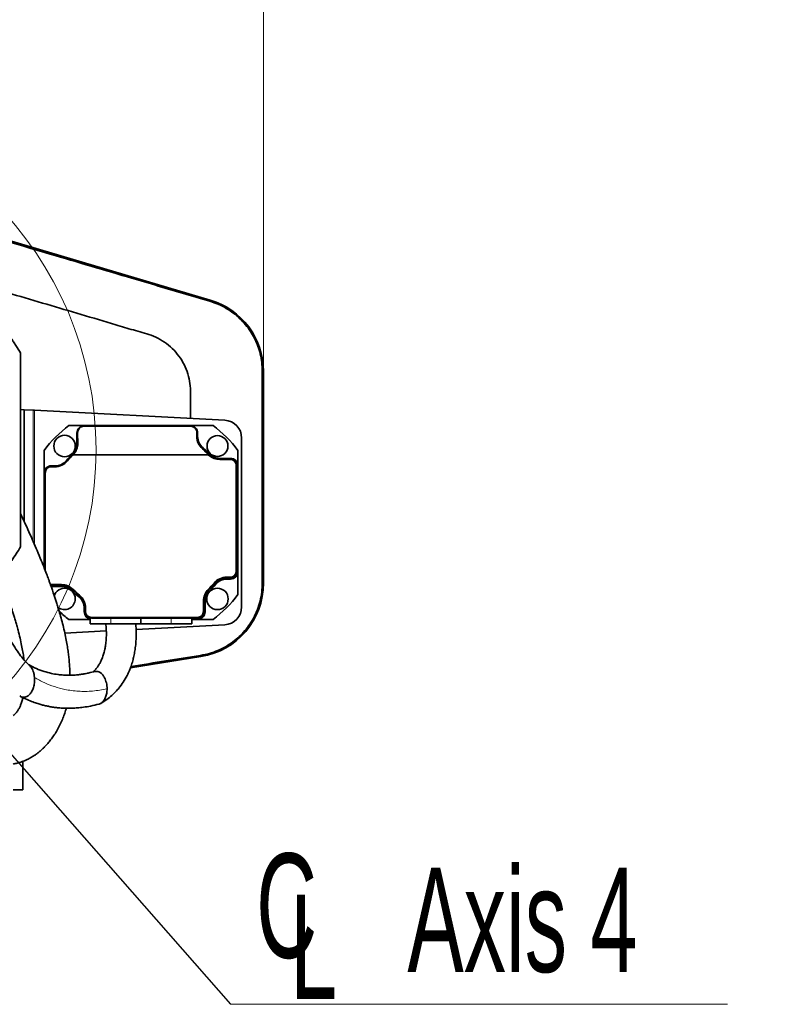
# Model space of a CAD drawing. Header units: millimetres. Extents: x 0 to 12429, y 0 to 8400.
# Tile 46 of 138: x 4815 to 5323, y 4883 to 5543. Entities that reach past the tile are written whole.
import ezdxf

# ---------------------------------------------------------------- set-up
doc = ezdxf.new("R2010")
doc.units = ezdxf.units.MM
doc.header["$LTSCALE"] = 20
doc.styles.add('SLDTEXTSTYLE0', font='TXT', dxfattribs={"width": 0.605})
doc.dimstyles.new('SLDDIMSTYLE1', dxfattribs={"dimtxt": 70, "dimasz": 70, "dimexe": 0, "dimexo": 0.0625, "dimgap": 17.5, "dimtad": 1, "dimdec": 0, "dimrnd": 1e-09, "dimzin": 12, "dimdsep": 46, "dimtxsty": 'SLDTEXTSTYLE0', "dimsah": 1, "dimcen": 0.09, "dimadec": 0, "dimazin": 3, "dimtfac": 1, "dimtofl": 0, "dimtmove": 0, "dimatfit": 3, "dimfxl": 1, "dimfrac": 2, "dimtolj": 1, "dimtzin": 12, "dimarcsym": 0})
doc.dimstyles.new('SLDDIMSTYLE5', dxfattribs={"dimtxt": 0.18, "dimasz": 70, "dimexe": 0, "dimexo": 0.0625, "dimgap": 0, "dimtad": 0, "dimtih": 1, "dimtoh": 1, "dimdec": 0, "dimrnd": 1e-09, "dimzin": 0, "dimdsep": 46, "dimtxsty": 'Standard', "dimsah": 1, "dimcen": 0.09, "dimadec": 0, "dimazin": 0, "dimtfac": 70, "dimtdec": 0, "dimtofl": 0, "dimtmove": 0, "dimatfit": 3, "dimfxl": 1, "dimfrac": 2, "dimtolj": 1, "dimtzin": 0, "dimarcsym": 0})

# ---------------------------------------------------------------- blocks, each defined once
blk = doc.blocks.new('_D_29')
at = {"color": 7, "linetype": 'Continuous', "lineweight": 0}
for p, q in [((4629.95, 5258.58), (4629.95, 5716.49)), ((4978.84, 5311.25), (4978.84, 5716.49)), ((4629.95, 5686.49), (4978.84, 5686.49))]:
    blk.add_line(p, q, dxfattribs=at)
at = {"color": 7, "linetype": 'Continuous', "lineweight": 18}
for points in [[(4629.95, 5686.49), (4699.95, 5676.49), (4699.95, 5696.49)], [(4978.84, 5686.49), (4908.84, 5696.49), (4908.84, 5676.49)]]:
    blk.add_solid(points, dxfattribs=at)
at = {"color": 7, "linetype": 'Continuous', "lineweight": 18, "insert": (4724.19, 5776.72), "char_height": 70, "attachment_point": 1, "style": 'SLDTEXTSTYLE0'}
blk.add_mtext('349', dxfattribs=at)
blk = doc.blocks.new('SW_SYMBOL_MOD_CL')
at = {"color": 0, "linetype": 'Continuous', "lineweight": 0, "char_height": 15515, "attachment_point": 5, "style": 'SLDTEXTSTYLE0'}
for s, insert in [('C', (8000, 12000)), ('L', (12000, 6000))]:
    blk.add_mtext(s, dxfattribs=dict(at, insert=insert))
blk = doc.blocks.new('SW_NOTE_0_7')
at = {"color": 0, "linetype": 'Continuous', "lineweight": 0}
for p, q in [((0, 0), (333.33, 0)), ((333.33, 0), (0, 0)), ((0, 0), (333.33, 0)), ((333.33, 0), (0, 0)), ((0, 0), (333.33, 0)), ((333.33, 0), (0, 0))]:
    blk.add_line(p, q, dxfattribs=at)
at = {"color": 0, "linetype": 'Continuous', "lineweight": 0, "xscale": 0.0045117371, "yscale": 0.0045117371, "zscale": 0.0045117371}
blk.add_blockref('SW_SYMBOL_MOD_CL', (1.61, 11.55), dxfattribs=at)
at = {"color": 0, "linetype": 'Continuous', "lineweight": 0, "insert": (118.67, 91.66), "char_height": 70, "attachment_point": 1, "style": 'SLDTEXTSTYLE0'}
blk.add_mtext('Axis 4', dxfattribs=at)

msp = doc.modelspace()

# ---------------------------------------------------------------- linework, layer by layer
at = {"color": 7, "linetype": 'Continuous', "lineweight": 35}
for p, q in [((4943.131172, 5355.090358), (4682.650928, 5432.325937)), ((4815.947016, 5319.579774), (4815.947016, 5189.579774)), ((4978.842273, 5165.213175), (4978.842273, 5307.253695)), ((4818.473441, 5281.552709), (4815.947016, 5281.685114)), ((4818.473441, 5206.460895), (4818.473441, 5281.552709)), ((4818.473441, 5281.552709), (4824.36594, 5281.243896)), ((4824.36594, 5281.243896), (4825.214468, 5281.199427)), ((4825.214468, 5281.199427), (4952.845443, 5274.510571)), ((4858.717412, 5270.914591), (4848.385228, 5270.914591)), ((4929.717412, 5270.914591), (4858.717412, 5270.914591)), ((4858.717412, 5270.501562), (4929.717412, 5270.501562)), ((4945.049596, 5270.914591), (4929.717412, 5270.914591)), ((4853.717412, 5265.914591), (4853.717412, 5258.980588)), ((4854.331541, 5258.980588), (4854.210507, 5265.914591)), ((4934.224316, 5265.914591), (4934.182915, 5263.54271)), ((4934.717412, 5263.54271), (4934.717412, 5265.914591)), ((4964.217412, 5262.527017), (4964.217412, 5149.302166)), ((4831.717412, 5254.246775), (4831.717412, 5238.914591)), ((4851.126968, 5251.111658), (4851.10515, 5251.164024)), ((4851.10515, 5251.164024), (4851.332948, 5251.164024)), ((4851.167654, 5251.111658), (4851.126968, 5251.111658)), ((4941.212547, 5251.233022), (4851.853748, 5251.233022)), ((4941.733346, 5251.164024), (4942.333348, 5251.164024)), ((4942.312291, 5251.111658), (4941.89864, 5251.111658)), ((4942.333348, 5251.164024), (4942.312291, 5251.111658)), ((4961.717412, 5243.914591), (4961.717412, 5254.246775)), ((4838.891052, 5243.233022), (4836.51917, 5243.233022)), ((4839.089294, 5243.914591), (4836.717412, 5243.914591)), ((4956.51917, 5248.233022), (4949.51917, 5248.233022)), ((4956.717412, 5248.914591), (4949.783408, 5248.914591)), ((4960.51917, 5173.233022), (4960.51917, 5244.233022)), ((4960.914479, 5172.914591), (4960.914479, 5243.914591)), ((4961.717412, 5172.914591), (4961.717412, 5243.914591)), ((4831.717412, 5238.914591), (4831.717412, 5175.720422)), ((4832.51917, 5239.233022), (4832.51917, 5173.661053)), ((4961.717412, 5157.582408), (4961.717412, 5172.914591)), ((4835.972224, 5164.270592), (4836.51917, 5164.233022)), ((4836.152832, 5163.755671), (4836.717412, 5163.717524)), ((4836.51917, 5164.233022), (4843.453174, 5164.233022)), ((4836.717412, 5163.717524), (4843.651415, 5163.717524)), ((4954.147289, 5169.233022), (4956.51917, 5169.233022)), ((4954.34553, 5168.717524), (4956.717412, 5168.717524)), ((4954.34553, 5167.914591), (4956.717412, 5167.914591)), ((4836.717412, 5162.914591), (4843.651415, 5162.914591)), ((4938.585167, 5146.233022), (4938.585167, 5153.233022)), ((4938.914479, 5145.914591), (4938.914479, 5152.848595)), ((4939.717412, 5145.914591), (4939.717412, 5152.848595)), ((4858.717412, 5148.286473), (4858.717412, 5145.914591)), ((4859.51917, 5148.604904), (4859.51917, 5146.233022)), ((4859.520345, 5146.136104), (4859.520345, 5145.914591)), ((4848.385228, 5140.914591), (4862.717412, 5140.914591)), ((4862.717412, 5141.363535), (4862.717412, 5137.914591)), ((4876.495956, 5137.914591), (4862.717412, 5137.914591)), ((4863.51917, 5142.233022), (4934.585167, 5142.233022)), ((4863.717412, 5141.717524), (4934.717412, 5141.717524)), ((4896.717412, 5137.914591), (4876.495956, 5137.914591)), ((4952.845443, 5137.318612), (4893.453332, 5134.206003)), ((4896.717412, 5137.914591), (4896.717412, 5141.702276)), ((4916.938868, 5137.914591), (4896.717412, 5137.914591)), ((4930.717412, 5137.914591), (4916.938868, 5137.914591)), ((4930.717412, 5137.914591), (4930.717412, 5141.254965)), ((4930.717412, 5140.914591), (4934.717412, 5140.914591)), ((4934.717412, 5140.914591), (4945.049596, 5140.914591)), ((4873.46306, 5133.158357), (4845.635185, 5131.69996)), ((4889.614138, 5108.38717), (4936.832907, 5115.945038)), ((4865.673609, 5105.886816), (4860.742197, 5104.766739)), ((4870.255307, 5104.582276), (4869.361076, 5105.284188)), ((4817.447016, 5045.684991), (4817.447016, 5026.579774)), ((4817.447016, 5026.579774), (4810.947016, 5026.579774))]:
    msp.add_line(p, q, dxfattribs=at)
at = {"color": 8, "linetype": 'Continuous', "lineweight": 18}
for p, q in [((4943.131172, 5355.090358), (4942.894405, 5354.291851)), ((4978.842273, 5307.253695), (4978.064416, 5307.253695)), ((4824.36594, 5193.35468), (4824.36594, 5281.243896)), ((4825.214468, 5281.199427), (4825.214468, 5191.390959)), ((4858.717412, 5270.501562), (4858.717412, 5270.914591)), ((4929.717412, 5270.501562), (4929.717412, 5270.914591)), ((4854.210507, 5265.914591), (4853.717412, 5265.914591)), ((4934.182915, 5263.54271), (4934.717412, 5263.54271)), ((4934.224316, 5265.914591), (4934.717412, 5265.914591)), ((4854.331541, 5258.980588), (4853.717412, 5258.980588)), ((4851.311856, 5251.376687), (4850.784078, 5251.905122)), ((4937.883679, 5255.338228), (4938.317412, 5255.85896)), ((4942.1788, 5251.319441), (4942.707942, 5251.847925)), ((4836.717412, 5243.233022), (4836.717412, 5243.914591)), ((4839.089294, 5243.234808), (4839.089294, 5243.914591)), ((4847.2673, 5247.102911), (4846.773043, 5247.514591)), ((4949.783408, 5248.233022), (4949.783408, 5248.914591)), ((4956.717412, 5248.228106), (4956.717412, 5248.914591)), ((4960.914479, 5243.914591), (4961.717412, 5243.914591)), ((4832.51917, 5238.914591), (4831.717412, 5238.914591)), ((4960.914479, 5172.914591), (4961.717412, 5172.914591)), ((4836.717412, 5163.717524), (4836.717412, 5162.914591)), ((4843.651415, 5163.717524), (4843.651415, 5162.914591)), ((4946.044827, 5164.828469), (4946.661781, 5164.314591)), ((4954.34553, 5168.717524), (4954.34553, 5167.914591)), ((4956.717412, 5168.717524), (4956.717412, 5167.914591)), ((4978.842273, 5165.213175), (4978.073673, 5165.213175)), ((4851.294994, 5160.548664), (4850.726881, 5159.981258)), ((4942.083339, 5160.492173), (4942.650745, 5159.924061)), ((4855.631289, 5156.587176), (4855.117412, 5155.970222)), ((4938.914479, 5152.848595), (4939.717412, 5152.848595)), ((4859.51917, 5148.286473), (4858.717412, 5148.286473)), ((4859.520345, 5145.914591), (4858.717412, 5145.914591)), ((4938.914479, 5145.914591), (4939.717412, 5145.914591)), ((4863.717412, 5141.717524), (4863.717412, 5141.363972)), ((4876.495956, 5137.914591), (4876.495956, 5141.586746)), ((4916.938868, 5137.914591), (4916.938868, 5141.586746)), ((4934.717412, 5141.717524), (4934.717412, 5140.914591)), ((4936.832907, 5115.945038), (4936.702889, 5116.757343))]:
    msp.add_line(p, q, dxfattribs=at)
at = {"color": 7, "linetype": 'Continuous', "lineweight": 35, "flags": 128}
msp.add_lwpolyline([(4851.126968, 5251.111658), (4851.123827, 5251.108489), (4851.120685, 5251.10532), (4851.117544, 5251.10215), (4851.114403, 5251.098981), (4851.111263, 5251.095811), (4851.108122, 5251.092641), (4851.104982, 5251.08947), (4851.101842, 5251.0863)], dxfattribs=at)
at = {"color": 7, "linetype": 'Continuous', "lineweight": 18}
msp.add_circle((4629.947016, 5254.579774), 236.663141, dxfattribs=at)
at = {"color": 7, "linetype": 'Continuous', "lineweight": 35}
for centre, radius in [((4845.45217, 5257.179833), 7.192491), ((4947.982653, 5257.179833), 7), ((4947.982653, 5154.64935), 7.192491)]:
    msp.add_circle(centre, radius, dxfattribs=at)
for centre, radius, start, end in [((4928.947016, 5307.253695), 49.895256, 0, 73.484265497), ((4896.717412, 5205.914591), 81, 126.633461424, 143.366538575), ((4858.717412, 5265.914591), 5, 90, 180), ((4929.717412, 5265.914591), 5, 0, 90), ((4896.717412, 5205.914591), 81, 36.633461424, 53.366538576), ((4952.217412, 5262.527017), 12, 0, 87), ((4944.717412, 5263.54271), 10, 180, 230.2081805), ((4843.717412, 5258.980588), 10, 314.964349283, 0), ((4896.717412, 5205.914591), 65, 134.964349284, 140.2081805), ((4896.51917, 5206.233022), 64, 136.088344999, 140.2081805), ((4851.853748, 5249.233022), 2, 90, 136.088344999), ((4896.717412, 5205.914591), 65, 44.964349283, 50.2081805), ((4941.212547, 5249.233022), 2, 50.284862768, 90), ((4949.783408, 5258.914591), 10.802933, 226.244505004, 247.16671356), ((4949.51917, 5259.233022), 11, 230.284862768, 270), ((4949.783408, 5258.914591), 10, 224.964349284, 270), ((4836.717412, 5238.914591), 5, 90, 180), ((4836.51917, 5239.233022), 4, 90, 180), ((4838.891052, 5254.233022), 11, 270, 320.2081805), ((4839.089294, 5253.914591), 10, 270, 320.208180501), ((4956.51917, 5244.233022), 4, 0, 90), ((4956.717412, 5243.914591), 5, 0, 90), ((4956.717412, 5243.914591), 4.197067, 0, 65.803452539), ((4956.51917, 5173.233022), 4, 270, 0), ((4956.717412, 5172.914591), 4.197067, 270, 0), ((4956.717412, 5172.914591), 5, 270, 0), ((4843.453174, 5153.233022), 11, 44.964349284, 90), ((4843.651415, 5152.914591), 10.802933, 44.964349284, 90), ((4928.947016, 5165.213175), 49.895256, 279.093666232, 0), ((4896.51917, 5206.233022), 64, 315.035650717, 320.2081805), ((4896.717412, 5205.914591), 64.197067, 314.964349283, 320.2081805), ((4896.717412, 5205.914591), 65, 314.964349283, 320.2081805), ((4954.147289, 5158.233022), 11, 90, 140.2081805), ((4954.34553, 5157.914591), 10.802933, 90, 140.2081805), ((4954.34553, 5157.914591), 10, 90, 140.2081805), ((4845.45217, 5154.64935), 7.192491, 0, 163.68073341), ((4843.651415, 5152.914591), 10, 44.964349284, 90), ((4896.717412, 5205.914591), 65, 224.964349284, 230.2081805), ((4896.51917, 5206.233022), 64, 224.964349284, 230.2081805), ((4896.717412, 5205.914591), 64.197067, 224.964349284, 230.2081805), ((4949.585167, 5153.233022), 11, 135.035650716, 180), ((4949.717412, 5152.848595), 10.802933, 134.964349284, 180), ((4949.717412, 5152.848595), 10, 134.964349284, 180), ((4896.717412, 5205.914591), 81, 306.633461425, 323.366538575), ((4845.45217, 5154.64935), 7.192491, 231.887455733, 0), ((4848.717412, 5148.286473), 10, 0, 50.2081805), ((4848.51917, 5148.604904), 11, 0, 50.2081805), ((4848.717412, 5148.286473), 10.802933, 0.84481875, 50.2081805), ((4896.717412, 5205.914591), 81, 227.237728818, 233.366538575), ((4863.717412, 5145.914591), 5, 180, 258.463040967), ((4863.51917, 5146.233022), 4, 180, 270), ((4863.717412, 5145.914591), 4.197067, 180, 270), ((4934.585167, 5146.233022), 4, 270, 0), ((4934.717412, 5145.914591), 4.197067, 270, 0), ((4934.717412, 5145.914591), 5, 270, 0), ((4952.217412, 5149.302166), 12, 273, 0)]:
    msp.add_arc(centre, radius, start, end, dxfattribs=at)
for centre, major_axis, start_param, end_param in [((4858.717412, 5265.993284), (0, 4.508278), 0, 1.5882522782), ((4929.717412, 5265.993284), (0, 4.508278), 4.694933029, 6.2831853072), ((4944.717412, 5263.358773), (0, 10.537708), 1.5533403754, 2.4358469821), ((4843.717412, 5258.795261), (0, 10.617364), 3.9387809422, 4.7298449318), ((4896.717412, 5207.02262), (0, 63.478941), 0.7971882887, 0.8018605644), ((4896.717412, 5207.02262), (0, 63.478941), 5.4847372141, 5.5774396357), ((4949.783408, 5258.729245), (0, 10.618516), 2.3431445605, 2.3637876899)]:
    msp.add_ellipse(centre, major_axis=major_axis, ratio=0.9998476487, start_param=start_param, end_param=end_param, dxfattribs=at)
for points, knots in [([(4682.364298, 5431.359262), (4707.35078, 5423.95414), (4757.323511, 5409.143965), (4825.735169, 5388.906035), (4875.295041, 5374.263458), (4906.031283, 5365.175579), (4924.479466, 5359.717279), (4936.756995, 5356.100061), (4942.894405, 5354.291851)], [0, 0, 0, 0, 0.2876477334, 0.5752927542, 0.787631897, 0.8584324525, 0.9292318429, 1, 1, 1, 1]), ([(4725.93584, 5384.137622), (4730.955124, 5382.649311), (4751.404323, 5376.585746), (4787.269701, 5365.957655), (4833.520899, 5352.213882), (4868.332649, 5341.975831), (4889.6612, 5335.549697), (4897.609225, 5333.307599), (4903.695063, 5331.500308), (4909.699651, 5328.794884), (4915.266836, 5324.994489), (4920.167542, 5320.279288), (4924.172943, 5314.855786), (4927.226075, 5308.781367), (4929.225203, 5302.415691), (4929.955686, 5295.860615), (4929.941773, 5287.234788), (4929.946914, 5280.516398), (4929.94678, 5275.945341), (4929.946773, 5275.710639)], [0, 0, 0, 0, 0.0622381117, 0.2535659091, 0.4448569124, 0.6361538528, 0.6852908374, 0.7098705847, 0.7344336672, 0.7607660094, 0.7878598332, 0.8141923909, 0.841288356, 0.8676080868, 0.8946920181, 0.9201288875, 0.9456629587, 0.9972100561, 1, 1, 1, 1]), ([(4942.894405, 5354.291851), (4944.796552, 5353.655773), (4948.608158, 5352.38117), (4953.977465, 5349.601432), (4958.848593, 5346.338402), (4963.150581, 5342.615471), (4966.896639, 5338.571119), (4970.172948, 5334.13415), (4972.918038, 5329.349728), (4975.120054, 5324.290552), (4976.776217, 5318.882646), (4977.856091, 5313.180084), (4977.994974, 5309.229156), (4978.064416, 5307.253695)], [0, 0, 0, 0, 0.0956940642, 0.1917559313, 0.2874506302, 0.3747697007, 0.462367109, 0.549685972, 0.6370086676, 0.724609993, 0.8119325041, 0.9059664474, 1, 1, 1, 1]), ([(4815.947016, 5319.579774), (4814.903997, 5321.276372), (4813.339436, 5323.821324), (4811.51086, 5326.536345), (4810.467974, 5328.243582), (4809.763736, 5329.267938), (4809.133782, 5329.570223), (4808.579494, 5329.287363), (4808.022651, 5328.474115), (4807.475002, 5327.125146), (4806.94288, 5325.270442), (4806.427087, 5322.924818), (4805.924313, 5320.05785), (4805.445024, 5316.711066), (4804.994566, 5312.932664), (4804.573631, 5308.734429), (4804.180652, 5304.082351), (4803.826921, 5299.090522), (4803.515621, 5293.835041), (4803.245656, 5288.342116), (4803.014691, 5282.534728), (4802.829192, 5276.549992), (4802.689931, 5270.468752), (4802.595927, 5264.308915), (4802.546906, 5258.00475), (4802.545144, 5251.695012), (4802.589441, 5245.457422), (4802.678306, 5239.30432), (4802.81376, 5233.186558), (4802.993837, 5227.235563), (4803.215342, 5221.519568), (4803.476966, 5216.047268), (4803.781222, 5210.783263), (4804.12294, 5205.843509), (4804.49709, 5201.280135), (4804.901904, 5197.09297), (4805.340911, 5193.264003), (4805.807094, 5189.866922), (4806.294646, 5186.936176), (4806.802241, 5184.471996), (4807.332046, 5182.476267), (4807.875707, 5180.996011), (4808.426773, 5180.041218), (4808.983884, 5179.618591), (4809.549237, 5179.703177), (4811.875592, 5182.866435), (4814.0055, 5186.378423), (4815.947016, 5189.579774)], [0, 0, 0, 0, 0.0920571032, 0.138088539, 0.1611128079, 0.1841258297, 0.2000812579, 0.2161460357, 0.2325531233, 0.249078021, 0.2650333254, 0.2810975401, 0.2975069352, 0.3140365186, 0.3300670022, 0.3462113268, 0.3627167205, 0.379347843, 0.3951470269, 0.4110572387, 0.4273196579, 0.4437043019, 0.4593738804, 0.475153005, 0.491276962, 0.5075199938, 0.5231495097, 0.5388872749, 0.5549671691, 0.5711652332, 0.5868063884, 0.6025562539, 0.6186471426, 0.63485543, 0.6505297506, 0.6663111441, 0.68242876, 0.6986615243, 0.7145133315, 0.7304730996, 0.7467709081, 0.7631847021, 0.7792439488, 0.7954134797, 0.8119301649, 0.8285650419, 1, 1, 1, 1]), ([(4978.064416, 5307.253695), (4978.062647, 5295.448022), (4978.058216, 5265.872208), (4978.059731, 5218.523814), (4978.069025, 5182.9837), (4978.073673, 5165.213175)], [0, 0, 0, 0, 0.2493442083, 0.6246622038, 1, 1, 1, 1]), ([(4849.050892, 5103.623726), (4849.041598, 5104.568667), (4849.014438, 5107.330038), (4848.716042, 5111.51549), (4848.280978, 5115.946151), (4847.805302, 5119.73608), (4847.185592, 5123.821045), (4846.377342, 5128.297498), (4845.358714, 5133.128393), (4844.164152, 5138.071619), (4842.859752, 5142.912126), (4841.638923, 5147.100887), (4840.548295, 5150.660112), (4839.629778, 5153.558899), (4838.756855, 5156.237283), (4837.979679, 5158.56529), (4837.35948, 5160.38811), (4836.861073, 5161.833433), (4836.381277, 5163.209842), (4835.784424, 5164.899266), (4834.903429, 5167.347957), (4833.663644, 5170.703332), (4831.953318, 5175.167022), (4829.763796, 5180.653742), (4827.232379, 5186.740923), (4824.446557, 5193.204285), (4821.610975, 5199.591294), (4818.765756, 5205.85402), (4816.848867, 5209.969314), (4815.947016, 5211.90546)], [0, 0, 0, 0, 0.0351094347, 0.1025991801, 0.1435130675, 0.1838704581, 0.2271644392, 0.2737728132, 0.3237996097, 0.3760605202, 0.4253464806, 0.470907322, 0.5005931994, 0.5281211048, 0.5534454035, 0.5755617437, 0.5921345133, 0.6029944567, 0.6142796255, 0.6297967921, 0.6495320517, 0.6812226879, 0.7198628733, 0.7654018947, 0.8177774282, 0.8645967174, 0.9128800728, 0.9590121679, 1, 1, 1, 1]), ([(4802.070046, 5169.134718), (4802.174805, 5168.879506), (4802.913176, 5167.080702), (4804.106576, 5164.052981), (4805.592227, 5160.230144), (4806.715398, 5157.258466), (4807.54199, 5155.02708), (4808.119979, 5153.440947), (4808.561895, 5152.211038), (4808.952373, 5151.111488), (4809.438901, 5149.723484), (4810.095628, 5147.809753), (4810.892369, 5145.412692), (4811.753151, 5142.714857), (4812.62723, 5139.838751), (4813.505278, 5136.781485), (4814.550296, 5132.901477), (4815.667823, 5128.331939), (4816.715127, 5123.484428), (4817.526583, 5119.099247), (4818.035952, 5115.972764), (4818.234976, 5114.317773), (4818.281935, 5113.927283)], [0, 0, 0, 0, 0.0109181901, 0.0769546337, 0.1338540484, 0.1814223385, 0.212172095, 0.2370603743, 0.2560788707, 0.2711154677, 0.2920504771, 0.3264075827, 0.3693102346, 0.4169587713, 0.4691216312, 0.5251397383, 0.584539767, 0.6844119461, 0.7858261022, 0.8795182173, 0.9715727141, 1, 1, 1, 1]), ([(4978.073673, 5165.213175), (4978.000733, 5163.202823), (4977.854573, 5159.174394), (4976.702212, 5153.226875), (4974.945391, 5147.625062), (4972.587417, 5142.443071), (4969.765525, 5137.706316), (4966.435453, 5133.310895), (4962.623916, 5129.326614), (4958.395783, 5125.790776), (4953.64575, 5122.636267), (4948.37483, 5120.007388), (4942.655358, 5117.923294), (4938.684473, 5117.145489), (4936.702889, 5116.757343)], [0, 0, 0, 0, 0.0869040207, 0.1741420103, 0.2610461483, 0.3403108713, 0.4198282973, 0.4990931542, 0.5783762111, 0.6579118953, 0.737195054, 0.8246835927, 0.9125121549, 1, 1, 1, 1]), ([(4822.12783, 5109.948227), (4821.445802, 5110.569256), (4819.603562, 5112.246732), (4816.828613, 5115.497163), (4813.541568, 5119.865408), (4810.372494, 5124.798394), (4807.441189, 5130.018698), (4805.266438, 5134.335886), (4803.732151, 5137.606518), (4802.668332, 5139.97942), (4801.667403, 5142.296298), (4800.570122, 5144.935682), (4799.269703, 5148.210297), (4797.772554, 5152.180157), (4796.324324, 5156.195967), (4795.395396, 5158.930323), (4795.010027, 5160.064682)], [0, 0, 0, 0, 0.0583022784, 0.1574815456, 0.2515191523, 0.3690498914, 0.4753314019, 0.5640941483, 0.6152289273, 0.6563832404, 0.6930793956, 0.7394442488, 0.7964229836, 0.8643882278, 0.9437408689, 1, 1, 1, 1]), ([(4873.168904, 5137.912455), (4873.274776, 5136.728363), (4873.491486, 5134.304638), (4873.538075, 5130.806243), (4873.406666, 5127.242169), (4873.06983, 5123.991267), (4872.570807, 5121.153958), (4872.091879, 5119.128941), (4871.647336, 5117.560125), (4871.171337, 5116.10234), (4870.483679, 5114.289305), (4869.588125, 5112.334491), (4868.547718, 5110.474972), (4867.514694, 5108.898304), (4866.307619, 5107.328343), (4865.396694, 5106.264452), (4864.834027, 5105.746633), (4864.828467, 5105.741515)], [0, 0, 0, 0, 0.0938329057, 0.1920670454, 0.2746839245, 0.3746265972, 0.4506761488, 0.5061203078, 0.5447367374, 0.587013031, 0.6379543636, 0.7162187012, 0.7850760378, 0.8442544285, 0.9086312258, 0.9990970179, 1, 1, 1, 1]), ([(4869.7396, 5084.617375), (4871.092341, 5085.425417), (4873.673652, 5086.96733), (4877.020777, 5089.688057), (4879.682961, 5092.263756), (4882.285961, 5095.210626), (4884.865767, 5098.726163), (4886.970336, 5102.380364), (4888.331555, 5105.213118), (4889.25056, 5107.359348), (4890.230662, 5109.967479), (4891.159602, 5112.947327), (4891.997334, 5116.320671), (4892.68224, 5119.920942), (4893.230021, 5124.161344), (4893.531024, 5129.087792), (4893.55195, 5133.768938), (4893.296649, 5136.773329), (4893.199249, 5137.919533)], [0, 0, 0, 0, 0.0877294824, 0.1674061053, 0.23248202, 0.2835501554, 0.3717358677, 0.4529324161, 0.4894221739, 0.5230602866, 0.564223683, 0.6216596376, 0.6693813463, 0.7251083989, 0.789473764, 0.8633525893, 0.9478677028, 1, 1, 1, 1]), ([(4936.702889, 5116.757343), (4928.940178, 5115.528782), (4913.411396, 5113.071131), (4897.817934, 5110.584024), (4890.005076, 5109.339578), (4889.970135, 5109.334012)], [0, 0, 0, 0, 0.49877127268, 0.99775839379, 1, 1, 1, 1]), ([(4859.535949, 5104.54539), (4858.785828, 5104.416635), (4857.447976, 5104.186999), (4855.647756, 5103.918282), (4854.122969, 5103.724557), (4852.47975, 5103.573892), (4850.418666, 5103.454886), (4847.767335, 5103.415005), (4844.541789, 5103.536693), (4840.760171, 5103.921838), (4836.444187, 5104.6876), (4831.625848, 5105.987516), (4826.602074, 5107.812497), (4823.301307, 5109.524884), (4821.68876, 5110.361448)], [0, 0, 0, 0, 0.06613649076, 0.11795532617, 0.15565993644, 0.19408849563, 0.24703831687, 0.3143490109, 0.39587679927, 0.4915668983, 0.60153651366, 0.72617018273, 0.86622398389, 1, 1, 1, 1]), ([(4825.30924, 5102.00706), (4825.228568, 5102.693655), (4825.064662, 5104.088633), (4824.518229, 5106.023248), (4823.751955, 5107.764043), (4822.929168, 5109.06789), (4822.29806, 5109.66131), (4822.063162, 5109.882182)], [0, 0, 0, 0, 0.2196897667, 0.4463510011, 0.654849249, 0.8715347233, 1, 1, 1, 1]), ([(4866.108652, 5105.998401), (4862.960234, 5105.281464), (4856.752796, 5103.867947), (4847.813172, 5103.261348), (4842.175757, 5103.900249), (4839.520983, 5104.201121)], [0, 0, 0, 0, 0.3525586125, 0.6951066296, 1, 1, 1, 1]), ([(4869.361076, 5105.284188), (4869.338763, 5105.2985), (4868.814732, 5105.634615), (4867.733246, 5106.120177), (4866.646165, 5106.038692), (4866.108652, 5105.998401)], [0, 0, 0, 0, 0.0219891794, 0.5164170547, 1, 1, 1, 1]), ([(4871.358157, 5103.329986), (4871.151784, 5103.597861), (4870.802538, 5104.051186), (4870.41418, 5104.428089), (4870.255307, 5104.582276)], [0, 0, 0, 0, 0.5909103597, 1, 1, 1, 1]), ([(4815.418423, 5089.756268), (4815.720725, 5089.508423), (4816.656466, 5088.74125), (4818.512696, 5088.57323), (4820.631786, 5089.276203), (4822.494698, 5090.925942), (4823.936173, 5093.251581), (4824.90517, 5096.002954), (4825.416775, 5098.987816), (4825.344936, 5101.004846), (4825.30924, 5102.007059)], [0, 0, 0, 0, 0.0651873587, 0.2017793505, 0.3376672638, 0.4726593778, 0.6065952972, 0.739230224, 0.8704299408, 1, 1, 1, 1]), ([(4872.301962, 5101.786611), (4872.180553, 5102.01546), (4871.890505, 5102.562181), (4871.553877, 5103.047699), (4871.358157, 5103.329986)], [0, 0, 0, 0, 0.4185848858, 1, 1, 1, 1]), ([(4873.997324, 5094.294307), (4873.975049, 5094.984831), (4873.929332, 5096.402064), (4873.471266, 5099.020482), (4872.755436, 5100.713864), (4872.301962, 5101.786611)], [0, 0, 0, 0, 0.2583010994, 0.5301381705, 1, 1, 1, 1]), ([(4868.489628, 5084.108409), (4868.536978, 5084.111575), (4869.199812, 5084.155886), (4870.418794, 5084.956786), (4871.94746, 5086.547494), (4873.102802, 5088.799647), (4873.850746, 5091.441046), (4873.948221, 5093.338468), (4873.997324, 5094.294307)], [0, 0, 0, 0, 0.0148310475, 0.207614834, 0.4020748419, 0.5986658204, 0.7978252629, 1, 1, 1, 1]), ([(4817.549307, 5088.496781), (4817.439865, 5088.034125), (4817.212611, 5087.073433), (4816.835069, 5085.75292), (4816.443394, 5084.540264), (4816.045046, 5083.462039), (4815.639879, 5082.486724), (4815.19223, 5081.534528), (4814.683457, 5080.589149), (4814.11861, 5079.683406), (4813.505827, 5078.841786), (4812.875376, 5078.101881), (4812.25376, 5077.47093), (4811.667745, 5076.950216), (4811.237226, 5076.599455), (4810.998912, 5076.42578), (4810.947016, 5076.38796)], [0, 0, 0, 0, 0.0610466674, 0.1267617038, 0.1968573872, 0.2581569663, 0.3204704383, 0.3911034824, 0.4701316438, 0.5576407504, 0.6495045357, 0.7439383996, 0.8307285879, 0.9095431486, 0.9803020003, 1, 1, 1, 1]), ([(4815.99743, 5089.248543), (4817.463626, 5088.511025), (4820.171253, 5087.149047), (4824.041629, 5085.589311), (4827.301093, 5084.466403), (4830.109796, 5083.645428), (4832.688557, 5083.001796), (4835.280057, 5082.461502), (4837.983456, 5082.010526), (4840.90975, 5081.64605), (4844.031029, 5081.399251), (4847.315732, 5081.295803), (4850.656682, 5081.344638), (4854.276544, 5081.562168), (4858.403705, 5082.019218), (4863.234609, 5082.80653), (4866.672362, 5083.640714), (4868.516859, 5084.088288)], [0, 0, 0, 0, 0.0914424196, 0.1688670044, 0.2328393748, 0.2838676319, 0.3313531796, 0.3806782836, 0.4319015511, 0.4850918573, 0.5467204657, 0.6078712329, 0.6686301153, 0.732257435, 0.8080061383, 0.8969873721, 1, 1, 1, 1]), ([(4810.947016, 5043.911412), (4811.169608, 5043.94806), (4811.844616, 5044.059195), (4812.954753, 5044.304747), (4814.279485, 5044.640036), (4815.607122, 5045.031321), (4817.037069, 5045.512399), (4818.661706, 5046.139625), (4820.622461, 5047.010973), (4822.776445, 5048.132925), (4824.917002, 5049.442397), (4826.736179, 5050.711376), (4828.324745, 5051.943296), (4829.824914, 5053.220937), (4831.361975, 5054.656506), (4832.992193, 5056.325104), (4834.773372, 5058.334568), (4836.68315, 5060.736796), (4838.64127, 5063.505612), (4840.584534, 5066.6323), (4842.417919, 5070.043368), (4844.04987, 5073.601717), (4845.381971, 5077.133181), (4846.225248, 5079.683531), (4846.580858, 5081.100373), (4846.641642, 5081.34255)], [0, 0, 0, 0, 0.0175784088, 0.0533062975, 0.0849021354, 0.1151858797, 0.1493756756, 0.1875726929, 0.2297605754, 0.2850258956, 0.3333718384, 0.374508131, 0.4101712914, 0.4478705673, 0.488496, 0.5320554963, 0.5833511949, 0.6381902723, 0.696578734, 0.7585224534, 0.8219831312, 0.883929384, 0.9398431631, 0.9897175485, 1, 1, 1, 1])]:
    msp.add_open_spline(points, degree=3, knots=knots, dxfattribs=at)
at = {"color": 8, "linetype": 'Continuous', "lineweight": 18}
msp.add_open_spline([(4873.997324, 5094.294307), (4870.744684, 5093.722622), (4864.320744, 5092.593549), (4854.808423, 5092.530755), (4846.257215, 5093.632943), (4838.627741, 5095.700519), (4831.800102, 5098.364174), (4827.485246, 5100.785813), (4825.30924, 5102.007059)], degree=3, knots=[0, 0, 0, 0, 0.1910277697, 0.3772783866, 0.5611861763, 0.7057190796, 0.8515925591, 1, 1, 1, 1], dxfattribs=at)

# ---------------------------------------------------------------- block references
at = {"color": 7, "linetype": 'Continuous', "lineweight": 0}
msp.add_blockref('SW_NOTE_0_7', (4956.666667, 4882.777778), dxfattribs=at)

# ---------------------------------------------------------------- dimensions: what is measured, and where the dimension line sits
at = {"color": 7, "linetype": 'Continuous', "lineweight": 18}
dim = msp.add_linear_dim(base=(4978.842273, 5686.486817), p1=(4629.947016, 5254.579774), p2=(4978.842273, 5307.253695), dimstyle='SLDDIMSTYLE1', dxfattribs=at)
dim.commit()
dim.dimension.update_dxf_attribs({"geometry": '_D_29', "text_midpoint": (4804.394645, 5686.486817), "dimtype": 160})

# ---------------------------------------------------------------- leaders
at = {"color": 7, "linetype": 'Continuous', "lineweight": 0}
msp.add_leader([(4629.947016, 5254.579774), (4956.666667, 4882.777778)], dimstyle='SLDDIMSTYLE5', dxfattribs=at)

doc.saveas('drawing.dxf')
